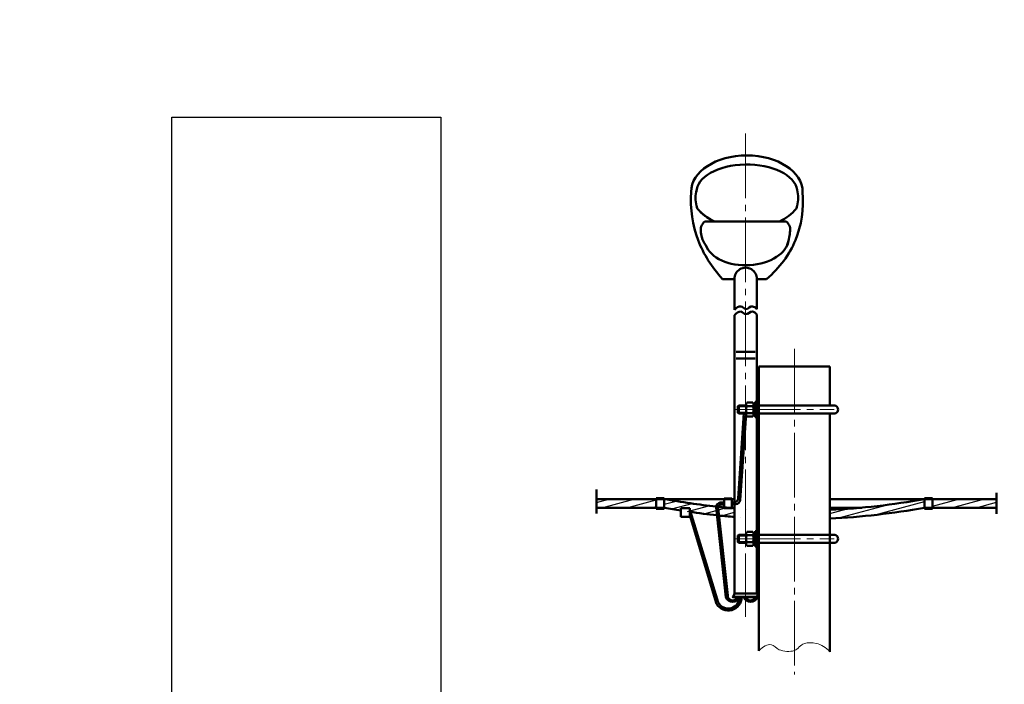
# Model space of a CAD drawing. Header units: millimetres. Extents: x 0 to 420, y 0 to 297.
# Tile 2 of 6: x 0 to 228, y 143 to 297. Entities that reach past the tile are written whole.
import ezdxf

# ---------------------------------------------------------------- set-up
doc = ezdxf.new("R2010")
doc.units = ezdxf.units.MM
for name, pattern in [('K5LT_AXLED', [19.5, 15, -1.5, 1.5, -1.5]), ('K5LT_BASIC', [0]), ('K5LT_THIN', [0])]:
    doc.linetypes.add(name, pattern=pattern)
doc.layers.add('Системный слой', color=7, linetype='Continuous')
picture_1 = doc.add_image_def('image1.png', size_in_pixel=(523, 236))

# ---------------------------------------------------------------- blocks, each defined once
blk = doc.blocks.new('U4')
at = {"layer": 'Системный слой', "color": 7, "linetype": 'K5LT_BASIC', "lineweight": 50}
for p, q in [((171.07, 209.49), (171.52, 209.49)), ((171.07, 203.49), (171.07, 209.49)), ((171.52, 209.49), (171.52, 203.49)), ((171.52, 203.49), (171.07, 203.49))]:
    blk.add_line(p, q, dxfattribs=at)
blk = doc.blocks.new('U5')
at = {"layer": 'Системный слой', "color": 7, "linetype": 'K5LT_BASIC', "lineweight": 50}
for p, q in [((171.07, 179.49), (171.52, 179.49)), ((171.07, 173.49), (171.07, 179.49)), ((171.52, 179.49), (171.52, 173.49)), ((171.52, 173.49), (171.07, 173.49))]:
    blk.add_line(p, q, dxfattribs=at)
blk = doc.blocks.new('U6')
at = {"layer": 'Системный слой', "color": 7, "linetype": 'K5LT_BASIC', "lineweight": 50}
for p, q in [((147.72, 185.91), (149.59, 185.91)), ((147.72, 183.45), (147.72, 185.91)), ((149.59, 185.91), (149.59, 183.45)), ((149.59, 183.45), (147.72, 183.45))]:
    blk.add_line(p, q, dxfattribs=at)
blk = doc.blocks.new('U7')
at = {"layer": 'Системный слой', "color": 7, "linetype": 'K5LT_BASIC', "lineweight": 50}
for p, q in [((209.96, 185.93), (211.83, 185.93)), ((209.96, 183.47), (209.96, 185.93)), ((211.83, 185.93), (211.83, 183.47)), ((211.83, 183.47), (209.96, 183.47))]:
    blk.add_line(p, q, dxfattribs=at)
blk = doc.blocks.new('U8')
at = {"layer": 'Системный слой', "color": 7, "linetype": 'K5LT_BASIC', "lineweight": 50}
for p, q in [((153.41, 183.61), (155.51, 183.61)), ((153.41, 181.61), (153.41, 183.61)), ((155.51, 183.61), (155.51, 181.61)), ((155.51, 181.61), (153.41, 181.61))]:
    blk.add_line(p, q, dxfattribs=at)
blk = doc.blocks.new('U9')
at = {"layer": 'Системный слой', "color": 7, "linetype": 'K5LT_BASIC', "lineweight": 50}
for p, q in [((163.47, 185.82), (165.27, 185.82)), ((163.47, 183.61), (163.47, 185.82)), ((165.27, 185.82), (165.27, 183.61)), ((165.27, 183.61), (163.47, 183.61))]:
    blk.add_line(p, q, dxfattribs=at)
blk = doc.blocks.new('U23')
at = {"layer": 'Системный слой', "color": 7, "linetype": 'K5LT_BASIC', "lineweight": 50}
for p, q in [((168.75, 208.13), (168.55, 207.79)), ((168.75, 208.13), (168.55, 207.79)), ((170.1, 208.13), (168.75, 208.13)), ((170.1, 208.13), (168.75, 208.13)), ((170.3, 207.79), (170.1, 208.13)), ((170.3, 207.79), (170.1, 208.13)), ((170.71, 208.27), (170.71, 206.49)), ((171.07, 208.27), (170.71, 208.27)), ((171.07, 206.49), (171.07, 208.27)), ((166.67, 207.25), (166.86, 207.44)), ((166.67, 207.25), (166.86, 207.44)), ((166.67, 205.74), (166.67, 207.25)), ((166.67, 207.25), (168.55, 207.25)), ((166.67, 205.74), (166.67, 207.25)), ((166.67, 207.25), (168.55, 207.25)), ((166.86, 205.55), (166.67, 205.74)), ((166.67, 205.74), (168.55, 205.74)), ((166.86, 205.55), (166.67, 205.74)), ((166.67, 205.74), (168.55, 205.74)), ((166.86, 207.44), (168.55, 207.44)), ((166.86, 205.55), (166.86, 207.44)), ((166.86, 207.44), (168.55, 207.44)), ((166.86, 205.55), (166.86, 207.44)), ((168.55, 207.79), (168.55, 206.49)), ((168.55, 207.79), (168.55, 206.49)), ((168.55, 205.2), (168.55, 206.49)), ((168.55, 205.2), (168.55, 206.49)), ((170.1, 207.31), (168.75, 207.31)), ((170.1, 207.31), (168.75, 207.31)), ((170.1, 205.68), (168.75, 205.68)), ((170.1, 205.68), (168.75, 205.68)), ((170.45, 207.87), (170.3, 207.87)), ((170.3, 207.87), (170.3, 206.49)), ((170.71, 207.87), (170.3, 207.87)), ((170.3, 207.87), (170.3, 206.49)), ((170.3, 206.49), (170.3, 207.79)), ((170.3, 206.49), (170.3, 207.79)), ((170.3, 206.58), (170.71, 206.72)), ((170.3, 206.58), (170.71, 206.72)), ((170.3, 206.49), (170.3, 205.2)), ((170.3, 205.12), (170.3, 206.49)), ((170.3, 206.49), (170.3, 205.2)), ((170.3, 205.12), (170.3, 206.49)), ((170.71, 206.42), (170.3, 206.27)), ((170.71, 206.42), (170.3, 206.27)), ((170.71, 206.49), (170.71, 207.41)), ((170.71, 207.41), (170.71, 206.49)), ((170.71, 206.49), (170.71, 207.41)), ((170.71, 206.49), (170.71, 205.12)), ((170.71, 204.72), (170.71, 206.49)), ((170.71, 206.49), (170.71, 205.12)), ((170.71, 204.72), (170.71, 206.49)), ((171.07, 206.49), (171.07, 207.41)), ((171.07, 206.49), (171.07, 204.72)), ((171.07, 206.49), (171.07, 204.72)), ((168.55, 205.55), (166.86, 205.55)), ((168.55, 205.55), (166.86, 205.55)), ((168.75, 204.86), (168.55, 205.2)), ((168.75, 204.86), (168.55, 205.2)), ((170.1, 204.86), (168.75, 204.86)), ((170.1, 204.86), (168.75, 204.86)), ((170.3, 205.2), (170.1, 204.86)), ((170.3, 205.2), (170.1, 204.86)), ((170.71, 205.12), (170.3, 205.12)), ((170.71, 205.12), (170.3, 205.12)), ((171.07, 204.72), (170.71, 204.72)), ((171.07, 204.72), (170.71, 204.72))]:
    blk.add_line(p, q, dxfattribs=at)
for centre, radius, start, end in [((169.06, 207.69), 0.493, 146.7144, 230.3384), ((169.06, 207.69), 0.493, 146.7144, 230.3384), ((169.79, 207.69), 0.493, 309.6616, 33.2855), ((169.79, 207.69), 0.493, 309.6616, 33.2855), ((170.37, 206.49), 1.82, 153.2217, 180), ((170.37, 206.49), 1.82, 153.2217, 180), ((170.37, 206.49), 1.82, 180, 206.7783), ((170.37, 206.49), 1.82, 180, 206.7783), ((169.06, 205.3), 0.493, 129.6616, 213.2856), ((169.06, 205.3), 0.493, 129.6616, 213.2856), ((168.48, 206.49), 1.82, 0, 26.7783), ((168.48, 206.49), 1.82, 0, 26.7783), ((168.48, 206.49), 1.82, 333.2217, 0), ((168.48, 206.49), 1.82, 333.2217, 0), ((169.79, 205.3), 0.493, 326.7145, 50.3384), ((169.79, 205.3), 0.493, 326.7145, 50.3384)]:
    blk.add_arc(centre, radius, start, end, dxfattribs=at)
blk = doc.blocks.new('U24')
at = {"layer": 'Системный слой', "color": 7, "linetype": 'K5LT_BASIC', "lineweight": 50}
for p, q in [((170.71, 178.27), (170.71, 176.49)), ((171.07, 178.27), (170.71, 178.27)), ((171.07, 176.49), (171.07, 178.27)), ((166.67, 177.25), (166.86, 177.44)), ((166.67, 177.25), (166.86, 177.44)), ((166.67, 175.74), (166.67, 177.25)), ((166.67, 177.25), (168.55, 177.25)), ((166.67, 175.74), (166.67, 177.25)), ((166.67, 177.25), (168.55, 177.25)), ((166.86, 177.44), (168.55, 177.44)), ((166.86, 175.55), (166.86, 177.44)), ((166.86, 177.44), (168.55, 177.44)), ((166.86, 175.55), (166.86, 177.44)), ((168.75, 178.13), (168.55, 177.79)), ((168.75, 178.13), (168.55, 177.79)), ((168.55, 177.79), (168.55, 176.49)), ((168.55, 177.79), (168.55, 176.49)), ((168.55, 175.2), (168.55, 176.49)), ((168.55, 175.2), (168.55, 176.49)), ((170.1, 178.13), (168.75, 178.13)), ((170.1, 178.13), (168.75, 178.13)), ((170.1, 177.31), (168.75, 177.31)), ((170.1, 177.31), (168.75, 177.31)), ((170.3, 177.79), (170.1, 178.13)), ((170.3, 177.79), (170.1, 178.13)), ((170.45, 177.87), (170.3, 177.87)), ((170.3, 177.87), (170.3, 176.49)), ((170.71, 177.87), (170.3, 177.87)), ((170.3, 177.87), (170.3, 176.49)), ((170.3, 176.49), (170.3, 177.79)), ((170.3, 176.49), (170.3, 177.79)), ((170.3, 176.58), (170.71, 176.72)), ((170.3, 176.58), (170.71, 176.72)), ((170.3, 176.49), (170.3, 175.2)), ((170.3, 175.12), (170.3, 176.49)), ((170.3, 176.49), (170.3, 175.2)), ((170.3, 175.12), (170.3, 176.49)), ((170.71, 176.42), (170.3, 176.27)), ((170.71, 176.42), (170.3, 176.27)), ((170.71, 176.49), (170.71, 177.41)), ((170.71, 177.41), (170.71, 176.49)), ((170.71, 176.49), (170.71, 177.41)), ((170.71, 176.49), (170.71, 175.12)), ((170.71, 174.72), (170.71, 176.49)), ((170.71, 176.49), (170.71, 175.12)), ((170.71, 174.72), (170.71, 176.49)), ((171.07, 176.49), (171.07, 177.41)), ((171.07, 176.49), (171.07, 174.72)), ((171.07, 176.49), (171.07, 174.72)), ((166.86, 175.55), (166.67, 175.74)), ((166.67, 175.74), (168.55, 175.74)), ((166.86, 175.55), (166.67, 175.74)), ((166.67, 175.74), (168.55, 175.74)), ((168.55, 175.55), (166.86, 175.55)), ((168.55, 175.55), (166.86, 175.55)), ((168.75, 174.86), (168.55, 175.2)), ((168.75, 174.86), (168.55, 175.2)), ((170.1, 175.68), (168.75, 175.68)), ((170.1, 175.68), (168.75, 175.68)), ((170.1, 174.86), (168.75, 174.86)), ((170.1, 174.86), (168.75, 174.86)), ((170.3, 175.2), (170.1, 174.86)), ((170.3, 175.2), (170.1, 174.86)), ((170.71, 175.12), (170.3, 175.12)), ((170.71, 175.12), (170.3, 175.12)), ((171.07, 174.72), (170.71, 174.72)), ((171.07, 174.72), (170.71, 174.72))]:
    blk.add_line(p, q, dxfattribs=at)
for centre, radius, start, end in [((170.37, 176.49), 1.82, 153.2217, 180), ((170.37, 176.49), 1.82, 153.2217, 180), ((170.37, 176.49), 1.82, 180, 206.7783), ((170.37, 176.49), 1.82, 180, 206.7783), ((169.06, 177.69), 0.493, 146.7144, 230.3384), ((169.06, 177.69), 0.493, 146.7144, 230.3384), ((169.79, 177.69), 0.493, 309.6616, 33.2855), ((169.79, 177.69), 0.493, 309.6616, 33.2855), ((168.48, 176.49), 1.82, 0, 26.7783), ((168.48, 176.49), 1.82, 0, 26.7783), ((168.48, 176.49), 1.82, 333.2217, 0), ((168.48, 176.49), 1.82, 333.2217, 0), ((169.06, 175.3), 0.493, 129.6616, 213.2856), ((169.06, 175.3), 0.493, 129.6616, 213.2856), ((169.79, 175.3), 0.493, 326.7145, 50.3384), ((169.79, 175.3), 0.493, 326.7145, 50.3384)]:
    blk.add_arc(centre, radius, start, end, dxfattribs=at)

msp = doc.modelspace()

# ---------------------------------------------------------------- hatches: boundary and pattern name
at = {"layer": 'Системный слой'}
h = msp.add_hatch(dxfattribs=at)
h.set_pattern_fill('Металл', angle=15, style=0, pattern_type=0)
h.set_pattern_definition([(15, (0, 0), (-0.3882286, 1.448889), [])])
h.paths.add_polyline_path([(133.8299, 183.7169), (147.72, 183.7169), (147.72, 185.7169), (133.8299, 185.7169)])
h.paths.add_polyline_path([(164.1501, 183.7169), (158.9848, 184.281), (153.8196, 185.0051), (149.5916, 185.7169), (149.5916, 183.7169), (154.757, 182.8618), (159.9223, 182.1667), (165.0876, 181.6317), (170.253, 181.2566), (171.5157, 181.1893), (171.5157, 183.1893), (166.3505, 183.5252)])
h.paths.add_polyline_path([(195.4043, 183.7169), (190.2391, 183.3128), (188.0157, 183.1881), (188.0157, 181.1881), (193.1811, 181.5233), (198.3465, 182.0186), (203.5118, 182.6738), (208.6772, 183.4891), (209.9629, 183.7169), (209.9629, 185.7169), (204.7975, 184.8618), (199.6322, 184.1667)])
h.paths.add_polyline_path([(211.8345, 183.7169), (226.6888, 183.7169), (226.6888, 185.7169), (211.8345, 185.7169)])
h.paths.add_polyline_path([(171.0657, 183.2122), (165.9006, 183.562), (165.8657, 183.5649), (165.8657, 181.5649), (171.0309, 181.214), (171.0657, 181.2122)])

# ---------------------------------------------------------------- linework, layer by layer
at = {"layer": 'Системный слой', "color": 7, "linetype": 'K5LT_AXLED', "lineweight": 18}
for p, q in [((168.4657, 270.5538), (168.4657, 158.4004)), ((179.7939, 220.5735), (179.771, 144.9754)), ((166.1837, 206.4943), (188.974, 206.4943)), ((166.1837, 176.4943), (188.974, 176.4943))]:
    msp.add_line(p, q, dxfattribs=at)
at = {"layer": 'Системный слой', "color": 7, "linetype": 'K5LT_BASIC', "lineweight": 50}
for p, q in [((159.0098, 250.1846), (177.8649, 250.1846)), ((163.1074, 236.7683), (164.9367, 236.7683)), ((165.8657, 236.7683), (164.7789, 236.7683)), ((165.8657, 229.6394), (165.8657, 236.9067)), ((171.0657, 236.9067), (171.0657, 229.7796)), ((172.0958, 236.7683), (171.0657, 236.7683)), ((173.3182, 236.7683), (171.938, 236.7683)), ((171.0657, 228.5559), (171.0657, 195.8362)), ((165.8657, 181.5649), (165.8657, 228.4158)), ((166.2657, 219.9206), (170.6657, 219.9206)), ((166.2657, 218.3199), (170.6657, 218.3199)), ((171.5157, 216.4943), (188.0157, 216.4943)), ((171.5157, 216.4943), (171.5157, 195.5936)), ((188.0157, 207.439), (188.0157, 216.4943)), ((168.0802, 205.6496), (166.7155, 185.8778)), ((171.5157, 207.439), (188.974, 207.4443)), ((167.1642, 185.4677), (168.5503, 205.5495)), ((171.0657, 203.4943), (171.0657, 197.1737)), ((188.974, 205.5443), (171.5157, 205.5495)), ((188.0157, 150.2603), (188.0157, 205.5495)), ((171.0657, 195.8362), (171.0657, 192.8756)), ((171.0657, 195.8362), (171.0657, 192.634)), ((171.5157, 195.5936), (171.5157, 191.3058)), ((171.0657, 192.634), (171.0657, 181.2122)), ((171.5157, 191.3058), (171.5157, 150.4541)), ((133.8299, 187.9231), (133.8299, 182.3572)), ((133.8299, 185.7169), (165.8657, 185.7169)), ((171.0657, 185.7169), (171.5157, 185.7169)), ((188.0157, 185.7169), (226.6888, 185.7169)), ((226.6888, 187.1535), (226.6888, 182.2535)), ((133.8299, 183.7169), (149.5916, 183.7169)), ((161.6053, 183.7693), (163.8592, 162.9538)), ((164.2973, 163.3273), (162.0977, 183.6413)), ((163.4741, 184.8972), (162.5816, 184.8972)), ((163.4741, 184.4872), (163.0302, 184.4872)), ((164.1501, 183.7169), (165.8657, 183.7169)), ((165.2741, 184.9466), (165.7179, 184.9466)), ((165.2741, 184.5366), (166.1665, 184.5366)), ((171.0657, 183.7169), (171.5157, 183.7169)), ((188.0157, 183.7169), (195.4043, 183.7169)), ((209.9629, 183.7169), (226.6888, 183.7169)), ((161.7381, 161.397), (155.5115, 181.9763)), ((155.6625, 182.7284), (162.115, 161.6775)), ((165.8657, 163.7943), (165.8657, 181.5649)), ((171.0657, 181.2122), (171.0657, 163.7943)), ((171.5157, 177.439), (188.974, 177.4443)), ((188.974, 175.5443), (171.5157, 175.5495)), ((165.5157, 162.9538), (165.4157, 163.0488)), ((165.4157, 163.0488), (171.5157, 163.0488)), ((165.5157, 162.9538), (171.4157, 162.9538)), ((165.8657, 163.7943), (171.0657, 163.7943)), ((171.4157, 162.9538), (171.5157, 163.0488))]:
    msp.add_line(p, q, dxfattribs=at)
for centre, radius, start, end in [((168.4657, 236.8375), 2.6009, 358.476198, 181.523802), ((188.974, 206.4943), 0.95, 263.993195, 96.006805), ((165.7179, 185.9466), 1, 270, 356.051547), ((166.1665, 185.5366), 1, 270, 356.051547), ((162.8486, 183.6796), 1.2465, 102.367469, 175.873339), ((162.9863, 183.5987), 0.8896, 87.167979, 177.252959), ((188.974, 176.4943), 0.95, 263.993195, 96.006805), ((164.4318, 162.9538), 3.1113, 210.025277, 0), ((164.4318, 162.9538), 2.6452, 208.849539, 0), ((165.4681, 163.5429), 1.7134, 200.110276, 339.889724), ((165.4815, 163.3767), 1.1852, 182.387327, 318.734517), ((165.0219, 163.7951), 0.8439, 297.823446, 359.939415), ((165.5921, 163.4315), 1.144, 313.006125, 335.315623), ((169.6181, 163.5429), 1.7134, 200.110276, 339.889724), ((169.4941, 163.4315), 1.144, 204.684377, 226.993875), ((169.6047, 163.3767), 1.1852, 221.265483, 343.942198), ((171.9096, 163.7951), 0.8439, 180.060585, 242.176554)]:
    msp.add_arc(centre, radius, start, end, dxfattribs=at)
for centre, major_axis, ratio, start_param, end_param in [((168.7427, 257.0454), (-12.9453, 0), 0.65217391, -3.14159265, 0), ((168.7427, 257.0454), (11.6789, 0), 0.54216867, 0.07223489, 3.14159265), ((168.7427, 257.0454), (-12.9453, 0), 0.65217391, 0.48708928, 0.94867787), ((168.7427, 257.0454), (-12.9453, 0), 0.65217391, 0.58779259, 0.94867787), ((168.7427, 257.0454), (-12.9453, 0), 0.65217391, 2.19291478, 2.65450337), ((168.7427, 246.1483), (9.7329, 0.33), 0.63231759, 0.66049187, 0.66136166), ((168.7427, 246.1483), (9.7329, 0.33), 0.63231759, -2.94574399, -0.09949179)]:
    msp.add_ellipse(centre, major_axis=major_axis, ratio=ratio, start_param=start_param, end_param=end_param, dxfattribs=at)
for points, knots in [([(155.7974, 257.0454), (155.5539, 253.0003), (156.1554, 249.2857), (157.4561, 245.8183), (158.679, 242.5586), (160.5627, 239.5419), (163.1074, 236.7683)], [0, 0, 0, 0, 1, 1, 1, 2, 2, 2, 2]), ([(157.0942, 257.5024), (156.7519, 256.219), (156.7417, 254.9881), (157.0638, 253.8099), (157.1296, 253.569), (157.2093, 253.3303), (157.3029, 253.0938)], [0, 0, 0, 0, 1, 1, 1, 2, 2, 2, 2]), ([(181.688, 257.0454), (181.9315, 253.0003), (181.4355, 249.2076), (180.0293, 245.8183), (178.6332, 242.4536), (176.4018, 239.4303), (173.3182, 236.7683)], [0, 0, 0, 0, 1, 1, 1, 2, 2, 2, 2]), ([(180.3912, 257.5024), (180.7335, 256.219), (180.7436, 254.9881), (180.4216, 253.8099), (180.3558, 253.569), (180.2761, 253.3303), (180.1825, 253.0938)], [0, 0, 0, 0, 1, 1, 1, 2, 2, 2, 2]), ([(159.0098, 250.1846), (158.7113, 249.924), (158.4779, 249.6402), (158.3095, 249.333), (157.8735, 248.5377), (158.0626, 247.3715), (158.3095, 246.4783), (158.4886, 245.8305), (158.7976, 245.2134), (159.2364, 244.627)], [0, 0, 0, 0, 1, 1, 1, 2, 2, 2, 3, 3, 3, 3]), ([(177.8649, 250.1846), (178.1634, 249.924), (178.3968, 249.6402), (178.5652, 249.333), (179.0012, 248.5377), (178.7103, 247.4102), (178.5652, 246.4783), (178.4573, 245.7855), (178.2707, 245.11), (178.0011, 244.4326)], [0, 0, 0, 0, 1, 1, 1, 2, 2, 2, 3, 3, 3, 3]), ([(165.8657, 229.6394), (166.3634, 230.2259), (166.8591, 230.4982), (167.3527, 230.4564), (167.7249, 230.4249), (168.0838, 229.8799), (168.4657, 229.8263), (168.9784, 229.7544), (169.5644, 230.5574), (170.0628, 230.4564), (170.414, 230.3853), (170.7483, 230.1597), (171.0657, 229.7796)], [0, 0, 0, 0, 1, 1, 1, 2, 2, 2, 3, 3, 3, 4, 4, 4, 4]), ([(165.8657, 228.4158), (166.3634, 229.0022), (166.8591, 229.2746), (167.3527, 229.2328), (167.7249, 229.2012), (168.0838, 228.6562), (168.4657, 228.6027), (168.9784, 228.5308), (169.5644, 229.3337), (170.0628, 229.2328), (170.414, 229.1616), (170.7483, 228.936), (171.0657, 228.5559)], [0, 0, 0, 0, 1, 1, 1, 2, 2, 2, 3, 3, 3, 4, 4, 4, 4])]:
    msp.add_open_spline(points, degree=3, knots=knots, dxfattribs=at)
for points in [[(149.5916, 185.7169), (153.6067, 184.99), (157.6217, 184.4082), (161.6367, 183.9714)], [(188.0157, 183.1881), (195.3314, 183.5496), (202.6471, 184.3925), (209.9629, 185.7169)], [(149.5916, 183.7169), (150.8649, 183.4864), (152.1382, 183.2705), (153.4115, 183.0691)], [(162.1551, 183.9158), (163.392, 183.7851), (164.6289, 183.6681), (165.8657, 183.5649)], [(171.0657, 183.2122), (171.2157, 183.2043), (171.3657, 183.1967), (171.5157, 183.1893)], [(188.0157, 181.1881), (195.3314, 181.5496), (202.6471, 182.3925), (209.9629, 183.7169)], [(155.5115, 182.7503), (157.6083, 182.4451), (159.7051, 182.1795), (161.8019, 181.9535)], [(162.286, 181.902), (163.4793, 181.7768), (164.6725, 181.6645), (165.8657, 181.5649)], [(171.0657, 181.2122), (171.2157, 181.2043), (171.3657, 181.1967), (171.5157, 181.1893)]]:
    msp.add_open_spline(points, degree=3, dxfattribs=at)
at = {"layer": 'Системный слой', "color": 7, "linetype": 'K5LT_THIN', "lineweight": 18}
msp.add_open_spline([(171.5157, 150.4541), (172.5216, 151.5821), (173.493, 152.0665), (174.4299, 151.9074), (175.0503, 151.802), (175.5979, 151.0003), (176.2458, 150.7447), (177.3067, 150.3262), (178.7158, 150.2015), (179.771, 150.5509), (180.6199, 150.832), (181.2246, 151.9274), (182.0849, 152.198), (182.921, 152.4611), (183.9828, 152.4026), (184.8454, 152.198), (186.0065, 151.9227), (187.0633, 151.2768), (188.0157, 150.2603)], degree=3, knots=[0, 0, 0, 0, 1, 1, 1, 2, 2, 2, 3, 3, 3, 4, 4, 4, 5, 5, 5, 6, 6, 6, 6], dxfattribs=at)

# ---------------------------------------------------------------- block references
at = {"layer": 'Системный слой'}
for name in ['U23', 'U4', 'U6', 'U9', 'U7', 'U8', 'U24', 'U5']:
    msp.add_blockref(name, (0, 0), dxfattribs=at)

# ---------------------------------------------------------------- pictures from other files: only their frames are drawn
image = msp.add_image(picture_1, insert=(97.7357, 135.9843), size_in_units=(138.3771, 62.4417), rotation=90, dxfattribs=at)
image.dxf.flags = 15

doc.saveas('drawing.dxf')
